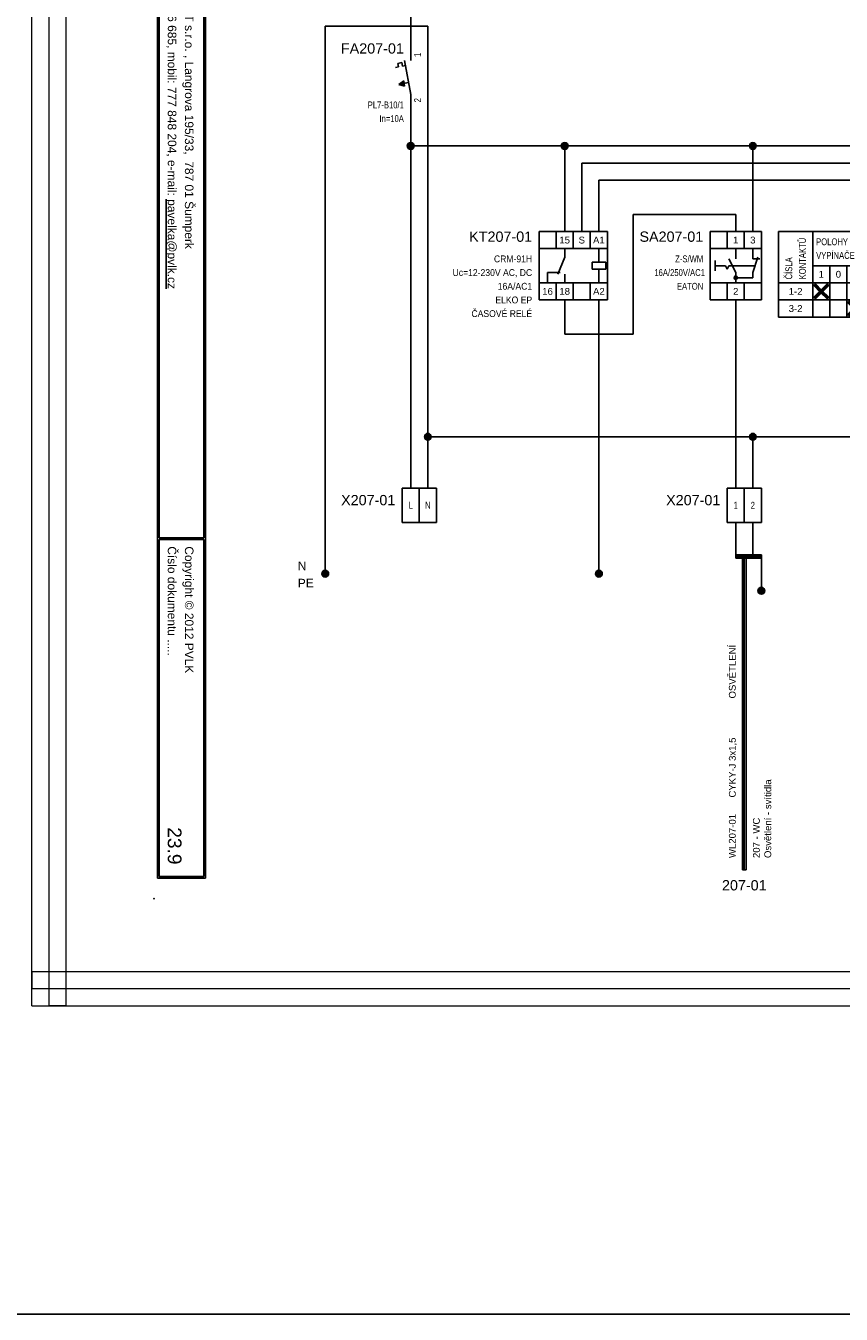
# Model space of a CAD drawing. Extents: x -9495 to -1492, y 3269 to 3834.
# Tile 24 of 44: x -5275 to -5036, y 3269 to 3645. Entities that reach past the tile are written whole.
import ezdxf
from ezdxf.enums import TextEntityAlignment as Align

# ---------------------------------------------------------------- set-up
doc = ezdxf.new("R2010")
doc.units = 0
doc.header["$MEASUREMENT"] = 0
for name, color, linetype in [('1-KRESBA', 7, 'Continuous'), ('__Bílá', 7, 'Continuous'), ('__Rudá 010', 10, 'Continuous'), ('__Svmodrá', 4, 'Continuous'), ('__Vínová 220', 220, 'Continuous'), ('__Zelená', 3, 'Continuous'), ('__Černá 250', 7, 'Continuous')]:
    doc.layers.add(name, color=color, linetype=linetype)
doc.styles.add('Arial', font='arial.ttf')
doc.styles.add('GENERATED_STYLE_1', font='arial.ttf')

# ---------------------------------------------------------------- blocks, each defined once
blk = doc.blocks.new('BLK_Razítko_malé_pro_rozváděče')
at = {"layer": '__Bílá'}
for p, q in [((15, -1), (15, -20)), ((15, -1), (294, -1)), ((15.5, -1.5), (15.5, -19.5)), ((15.5, -1.5), (184.5, -1.5)), ((184.5, -1.5), (184.5, -19.5)), ((185, -1.5), (185, -19.5)), ((185, -1.5), (293.5, -1.5)), ((293.5, -19.5), (293.5, -1.5)), ((294, -20), (294, -1)), ((15, -20), (294, -20)), ((15.5, -19.5), (184.5, -19.5)), ((185, -19.5), (293.5, -19.5)), ((15, -405), (15, -419)), ((15, -405), (294, -405)), ((15.5, -405.5), (15.5, -418.5)), ((15.5, -405.5), (194.5, -405.5)), ((194.5, -405.5), (194.5, -418.5)), ((195, -405.5), (195, -418.5)), ((195, -405.5), (293.5, -405.5)), ((293.5, -405.5), (293.5, -418.5)), ((294, -405), (294, -419)), ((15, -419), (294, -419)), ((15.5, -418.5), (194.5, -418.5)), ((195, -418.5), (293.5, -418.5))]:
    blk.add_line(p, q, dxfattribs=at)
for p in [(0, 0), (300, 0), (0, -420), (300, -420)]:
    blk.add_point(p, dxfattribs=at)
at = {"layer": '__Bílá', "style": 'Arial'}
for s, height, p in [('-', 3, (38, -7)), ('Dokument', 2.5, (187, -7)), ('-', 3, (210.5, -7)), ('SO/PS', 2.5, (17.5, -12)), ('-', 3, (38, -12)), ('Vypracoval', 2.5, (187, -12)), ('-', 3, (210.5, -12)), ('Investor', 2.5, (17.5, -17)), ('Datum', 2.5, (187, -17)), ('-', 3, (38, -17)), ('-', 3, (210.5, -17)), ('PVLK PROJECT s.r.o. , Langrova 195/33,  787 01 Šumperk', 2.5, (17.5, -411)), ('Copyright © 2012 PVLK', 2.5, (197, -411)), ('Telefon: 773 836 685, mobil: 777 848 204, e-mail: %%Upavelka@pvlk.cz', 2.5, (17.5, -416)), ('Číslo dokumentu .....', 2.5, (197, -416))]:
    blk.add_text(s, height=height, dxfattribs=at).set_placement(p)
at = {"layer": '__Vínová 220', "char_height": 2.5, "attachment_point": 7, "style": 'Arial'}
for s, insert in [('715 0908', (17.5, -7)), ('Rozšíření výrobního areálu firmy PLASTKON PRODUCT, S.R.O.', (42.5, -7.75)), ('R2 – Hlavní rozváděč 2NP', (215, -7.75)), ('SO 02 - Novostavba skladovací haly s administrativní budovou', (42.5, -12.75)), ('Miroslav Pavelka', (215, -12.75)), ('Plastkon product, s.r.o., Hlavní 147, Mikulovice 790 84', (42.5, -17.75)), ('06/2016', (215, -17.75))]:
    blk.add_mtext(s, dxfattribs=dict(at, insert=insert))
at = {"layer": '__Vínová 220', "style": 'Arial'}
blk.add_attdef('ČÍSLO', text='', height=4, dxfattribs=at).set_placement((290, -416), align=Align.RIGHT)
blk = doc.blocks.new('V0085A01')
h = blk.add_hatch(color=256)
edge = h.paths.add_edge_path()
edge.add_arc((0, 0), 1, 0, 360)
blk.add_circle((0, 0), 1)
blk = doc.blocks.new('CRM-91H')
for p, q in [((-4.26, 10.79), (-4.26, -9.21)), ((-4.26, 10.79), (15.74, 10.79)), ((0.74, 5.79), (0.74, 10.79)), ((5.74, 10.79), (5.74, 5.79)), ((10.74, 5.79), (10.74, 10.79)), ((15.74, 10.79), (15.74, -9.21)), ((15.74, 5.79), (-4.26, 5.79)), ((3.24, 3.29), (3.24, 5.79)), ((13.24, 1.79), (13.24, 5.79)), ((1.24, -1.71), (3.24, 3.29)), ((11.24, -0.21), (11.24, 1.79)), ((11.24, 1.79), (15.24, 1.79)), ((15.24, 1.79), (15.24, -0.21)), ((-1.76, -1.21), (-1.76, -4.21)), ((-1.76, -1.21), (1.92, -1.21)), ((3.24, -1.71), (3.24, -4.21)), ((15.24, -0.21), (11.24, -0.21)), ((13.24, -4.21), (13.24, -0.21)), ((15.74, -4.21), (-4.26, -4.21)), ((0.74, -4.21), (0.74, -9.21)), ((5.74, -4.21), (5.74, -9.21)), ((10.74, -4.21), (10.74, -9.21)), ((15.74, -9.21), (-4.26, -9.21))]:
    blk.add_line(p, q)
at = {"style": 'Arial'}
for s, p in [('15', (3.24, 7.29)), ('S', (8.24, 7.29)), ('A1', (13.24, 7.29)), ('16', (-1.76, -7.71)), ('18', (3.24, -7.71)), ('A2', (13.24, -7.71))]:
    blk.add_text(s, height=2, dxfattribs=at).set_placement(p, align=Align.CENTER)
blk.add_attdef('POPIS', text='', height=3, dxfattribs=at).set_placement((-6.26, 7.79), align=Align.RIGHT)
at = {"style": 'Arial', "width": 0.9}
for tag, p in [('TYP', (-6.26, 1.79)), ('CÍVKA', (-6.26, -2.21)), ('PROUD', (-6.26, -6.21)), ('DOPLŇ1', (-6.26, -10.21)), ('DOPLŇ2', (-6.26, -14.21))]:
    blk.add_attdef(tag, text='', height=2, dxfattribs=at).set_placement(p, align=Align.RIGHT)
blk = doc.blocks.new('V0109A02')
for p, q in [((0, 0), (0, 10)), ((5, 10), (0, 10)), ((5, 0), (5, 10)), ((10, 10), (5, 10)), ((10, 0), (10, 10)), ((5, 0), (0, 0)), ((10, 0), (5, 0))]:
    blk.add_line(p, q)
at = {"style": 'Arial'}
blk.add_attdef('POPIS', text='', height=3, dxfattribs=at).set_placement((-2, 5), align=Align.RIGHT)
at = {"style": 'Arial', "width": 0.8}
for tag, p in [('S1', (2.5, 5)), ('S2', (7.5, 5))]:
    blk.add_attdef(tag, text='', height=2, dxfattribs=at).set_placement(p, align=Align.MIDDLE)
blk = doc.blocks.new('L0001A01')
h = blk.add_hatch(color=256)
edge = h.paths.add_edge_path()
edge.add_arc((0, 0), 1, 0, 360)
blk.add_circle((0, 0), 1)
blk = doc.blocks.new('feva2774')
h = blk.add_hatch(color=256)
h.paths.add_polyline_path([(5, -3), (5, -3.5), (5.5, -3.5, 0.414214)])
h.paths.add_polyline_path([(5, -3.5), (5, -4, 0.414214), (5.5, -3.5)])
h.paths.add_polyline_path([(5, -4), (5, -3, 0.414214), (4.5, -3.5, 0.414214)])
for points in [[(30, -7), (28.5, -5.5), (28, -5.5), (28, -6), (29.5, -7.5), (28, -9), (28, -9.5), (28.5, -9.5), (30, -8), (31.5, -9.5), (32, -9.5), (32, -9), (30.5, -7.5), (32, -6), (32, -5.5), (31.5, -5.5)], [(40, -12), (38.5, -10.5), (38, -10.5), (38, -11), (39.5, -12.5), (38, -14), (38, -14.5), (38.5, -14.5), (40, -13), (41.5, -14.5), (42, -14.5), (42, -14), (40.5, -12.5), (42, -11), (42, -10.5), (41.5, -10.5)]]:
    blk.add_hatch(color=256).paths.add_polyline_path(points)
for p, q in [((-2.5, 10), (-2.5, -10)), ((-2.5, 10), (12.5, 10)), ((2.5, 10), (2.5, 5)), ((7.5, 10), (7.5, 5)), ((12.5, 10), (12.5, -10)), ((17.5, 10), (17.5, -15)), ((17.5, 10), (42.5, 10)), ((27.5, 10), (27.5, -15)), ((42.5, 10), (42.5, -15)), ((12.5, 5), (-2.5, 5)), ((5, 2), (5, 5)), ((10, 2), (10, 5)), ((-1, 1.5), (-1, -1.5)), ((2, 0), (-1, 0)), ((2, 0), (2.5, -1)), ((2.5, -1), (3, 0)), ((5, -2), (3, 2)), ((10.67, 0), (3, 0)), ((10, -2), (11.5, 2.5)), ((12, 2), (10, 2)), ((42.5, 0), (27.5, 0)), ((32.5, 0), (32.5, -15)), ((37.5, 0), (37.5, -15)), ((5, -2), (5, -5)), ((5, -3.5), (10, -3.5)), ((10, -2), (10, -3.5)), ((12.5, -5), (-2.5, -5)), ((2.5, -5), (2.5, -10)), ((7.5, -5), (7.5, -10)), ((42.5, -5), (17.5, -5)), ((28, -6), (28, -5.5)), ((28, -5.5), (28.5, -5.5)), ((29.5, -7.5), (28, -6)), ((29.5, -7.5), (28, -9)), ((28.5, -5.5), (30, -7)), ((31.5, -5.5), (30, -7)), ((30.5, -7.5), (32, -6)), ((30.5, -7.5), (32, -9)), ((32, -5.5), (31.5, -5.5)), ((32, -6), (32, -5.5)), ((12.5, -10), (-2.5, -10)), ((42.5, -10), (17.5, -10)), ((28, -9), (28, -9.5)), ((28, -9.5), (28.5, -9.5)), ((28.5, -9.5), (30, -8)), ((31.5, -9.5), (30, -8)), ((32, -9.5), (31.5, -9.5)), ((32, -9), (32, -9.5)), ((38, -11), (38, -10.5)), ((38, -10.5), (38.5, -10.5)), ((39.5, -12.5), (38, -11)), ((38.5, -10.5), (40, -12)), ((41.5, -10.5), (40, -12)), ((40.5, -12.5), (42, -11)), ((42, -10.5), (41.5, -10.5)), ((42, -11), (42, -10.5)), ((42.5, -15), (17.5, -15)), ((39.5, -12.5), (38, -14)), ((38, -14), (38, -14.5)), ((38, -14.5), (38.5, -14.5)), ((38.5, -14.5), (40, -13)), ((41.5, -14.5), (40, -13)), ((40.5, -12.5), (42, -14)), ((42, -14.5), (41.5, -14.5)), ((42, -14), (42, -14.5))]:
    blk.add_line(p, q)
blk.add_circle((5, -3.5), 0.5)
at = {"style": 'Arial'}
for s, p in [('1', (5, 6.5)), ('3', (10, 6.5)), ('1', (30, -3.5)), ('0', (35, -3.5)), ('2', (40, -3.5)), ('2', (5, -8.5)), ('1-2', (22.5, -8.5)), ('3-2', (22.5, -13.5))]:
    blk.add_text(s, height=2, dxfattribs=at).set_placement(p, align=Align.CENTER)
at = {"style": 'Arial', "width": 0.8}
for s, p in [('KONTAKTŮ', (25.5, -4)), ('ČÍSLA', (21.5, -4))]:
    blk.add_text(s, height=2, rotation=90, dxfattribs=at).set_placement(p)
for s, p in [('POLOHY', (28.5, 6)), ('VYPÍNAČE', (28.5, 2))]:
    blk.add_text(s, height=2, dxfattribs=at).set_placement(p)
at = {"style": 'Arial'}
blk.add_attdef('POPIS', text='', height=3, dxfattribs=at).set_placement((-4.5, 7), align=Align.RIGHT)
at = {"style": 'Arial', "width": 0.8}
for tag, p in [('TYP', (-4.5, 1)), ('AC1(PROUD)', (-4, -3)), ('DOPLŇ1', (-4.5, -7))]:
    blk.add_attdef(tag, text='', height=2, dxfattribs=at).set_placement(p, align=Align.RIGHT)
blk = doc.blocks.new('FEVA1462')
blk.add_hatch(color=256).paths.add_polyline_path([(-3.5, -2), (-2.06, -0.92), (-1.772, -2.504)])
for p, q in [((0, 5), (0, 10)), ((-3.752, 4.136), (-2.564, 4.352)), ((-3.752, 4.136), (-3.568, 3.124)), ((-2.564, 4.352), (-2.38, 3.34)), ((-1.818, 5), (0, -5)), ((-4.448, 2.964), (-3.568, 3.124)), ((-2.38, 3.34), (-1.544, 3.492)), ((-3.5, -2), (-2.06, -0.92)), ((-3.5, -2), (-0.64, -1.48)), ((-3.5, -2), (-1.772, -2.504)), ((-2.06, -0.92), (-1.772, -2.504)), ((0, -5), (0, -10))]:
    blk.add_line(p, q)
at = {"style": 'Arial'}
blk.add_attdef('POPIS', text='', height=3, dxfattribs=at).set_placement((-2, 7), align=Align.RIGHT)
at = {"style": 'Arial', "width": 0.8}
blk.add_attdef('NO1', (3, 6), '', height=2, rotation=90, dxfattribs=at)
for tag, p in [('TYP', (-2, -9)), ('PROUD', (-2, -13)), ('DOPLŇ1', (-2, -17)), ('DOPLŇ2', (-2, -21))]:
    blk.add_attdef(tag, text='', height=2, dxfattribs=at).set_placement(p, align=Align.RIGHT)
blk.add_attdef('CO1', text='', height=2, rotation=90, dxfattribs=at).set_placement((3, -6), align=Align.RIGHT)

msp = doc.modelspace()

# ---------------------------------------------------------------- linework, layer by layer
at = {"layer": '1-KRESBA'}
for p, q in [((-5162.27, 3660), (-5162.27, 3640)), ((-5157.27, 3645), (-5187.27, 3645)), ((-5187.27, 3645), (-5187.27, 3485)), ((-5157.27, 3640), (-5157.27, 3645)), ((-5157.27, 3640), (-5157.27, 3510)), ((-5162.27, 3620), (-5162.27, 3510)), ((-4907.27, 3610), (-5162.27, 3610)), ((-5117.27, 3585), (-5117.27, 3610)), ((-5062.27, 3585), (-5062.27, 3610)), ((-5002.27, 3605), (-5112.27, 3605)), ((-5112.27, 3605), (-5112.27, 3585)), ((-5107.27, 3585), (-5107.27, 3600)), ((-5107.27, 3600), (-4907.27, 3600)), ((-5067.27, 3590), (-5097.27, 3590)), ((-5097.27, 3590), (-5097.27, 3555)), ((-5067.27, 3585), (-5067.27, 3590)), ((-5117.27, 3565), (-5117.27, 3555)), ((-5107.27, 3565), (-5107.27, 3485)), ((-5067.27, 3565), (-5067.27, 3510)), ((-5097.27, 3555), (-5117.27, 3555)), ((-4907.27, 3525), (-5157.27, 3525)), ((-5062.27, 3510), (-5062.27, 3525)), ((-5067.27, 3500), (-5067.27, 3490)), ((-5062.27, 3500), (-5062.27, 3490)), ((-5067.27, 3490.5), (-5067.27, 3490)), ((-5067.27, 3490.5), (-5059.77, 3490.5)), ((-5067.27, 3489.5), (-5067.27, 3490)), ((-5067.27, 3490), (-5059.77, 3490)), ((-5067.27, 3489.5), (-5059.77, 3489.5)), ((-5065.27, 3398.43), (-5065.27, 3490.39)), ((-5065.27, 3490.39), (-5064.77, 3490.39)), ((-5064.77, 3398.43), (-5064.77, 3490.39)), ((-5064.27, 3490.39), (-5064.77, 3490.39)), ((-5064.27, 3398.43), (-5064.27, 3490.39)), ((-5059.77, 3490.5), (-5059.77, 3490)), ((-5059.77, 3489.5), (-5059.77, 3490)), ((-5059.77, 3490), (-5059.77, 3480)), ((-5065.27, 3398.43), (-5064.77, 3398.43)), ((-5064.27, 3398.43), (-5064.77, 3398.43))]:
    msp.add_line(p, q, dxfattribs=at)
at = {"layer": '1-KRESBA', "color": 3}
msp.add_lwpolyline([(-9494.98, 3833.62), (-1491.97, 3833.62), (-1491.97, 3268.56), (-9494.98, 3268.56)], close=True, dxfattribs=at)
at = {"layer": '__Vínová 220', "lineweight": 0}
for p, q in [((-5272.99, 3358.74), (-5272.99, 3724.82)), ((-5267.99, 3358.74), (-5267.99, 3724.82)), ((-5262.99, 3358.74), (-5262.99, 3724.82)), ((-5272.99, 3368.74), (-5272.99, 3363.74)), ((-5272.99, 3368.74), (-4776.58, 3368.74)), ((-5272.99, 3358.74), (-5272.99, 3363.74)), ((-5272.99, 3363.74), (-4776.58, 3363.74)), ((-5272.99, 3358.74), (-4776.58, 3358.74)), ((-5272.99, 3358.74), (-5267.99, 3358.74)), ((-5262.99, 3358.74), (-5267.99, 3358.74))]:
    msp.add_line(p, q, dxfattribs=at)

# ---------------------------------------------------------------- block references
at = {"color": 250, "linetype": 'Continuous'}
for p in [(-5187.27, 3485), (-5107.27, 3485), (-5059.77, 3480)]:
    msp.add_blockref('V0085A01', p, dxfattribs=at)
at = {"layer": '1-KRESBA', "rotation": 270}
msp.add_blockref('BLK_Razítko_malé_pro_rozváděče', (-4817.27, 3690), dxfattribs=at).add_auto_attribs({'ČÍSLO': '23.9'})
at = {"layer": '1-KRESBA', "color": 250, "linetype": 'Continuous'}
for p in [(-5162.27, 3610), (-5117.27, 3610), (-5062.27, 3610), (-5157.27, 3525), (-5062.27, 3525)]:
    msp.add_blockref('L0001A01', p, dxfattribs=at)
at = {"layer": '1-KRESBA'}
msp.add_blockref('CRM-91H', (-5120.51, 3574.21), dxfattribs=at).add_auto_attribs({'POPIS': 'KT207-01', 'TYP': 'CRM-91H', 'CÍVKA': 'Uc=12-230V AC, DC', 'PROUD': '16A/AC1', 'DOPLŇ1': 'ELKO EP', 'DOPLŇ2': 'ČASOVÉ RELÉ'})
at = {"layer": '__Černá 250'}
for name, p, values in [('FEVA1462', (-5162.27, 3630), {'POPIS': 'FA207-01', 'TYP': 'PL7-B10/1', 'PROUD': 'In=10A', 'CO1': '2', 'NO1': '1'}), ('feva2774', (-5072.27, 3575), {'POPIS': 'SA207-01', 'TYP': 'Z-S/WM', 'AC1(PROUD)': '16A/250V/AC1', 'DOPLŇ1': 'EATON'}), ('V0109A02', (-5164.77, 3500), {'POPIS': 'X207-01', 'S1': 'L', 'S2': 'N'}), ('V0109A02', (-5069.77, 3500), {'POPIS': 'X207-01', 'S1': '1', 'S2': '2'})]:
    msp.add_blockref(name, p, dxfattribs=at).add_auto_attribs(values)

# ---------------------------------------------------------------- texts
at = {"layer": '__Rudá 010', "style": 'Arial'}
for s, p in [('OSVĚTLENÍ', (-5067.27, 3448.52)), ('CYKY-J 3x1,5', (-5067.27, 3419.56)), ('WL207-01', (-5067.27, 3401.89))]:
    msp.add_text(s, height=2, rotation=90, dxfattribs=at).set_placement(p)
at = {"layer": '__Rudá 010', "style": 'GENERATED_STYLE_1'}
msp.add_text('207-01', height=3, dxfattribs=at).set_placement((-5064.77, 3392.43), align=Align.CENTER)
at = {"layer": '__Rudá 010', "insert": (-5062.24, 3401.89), "char_height": 2, "width": 62.8406, "attachment_point": 1, "rotation": 90, "style": 'Arial'}
msp.add_mtext('207 - WC\\POsvětlení - svítidla', dxfattribs=at)
at = {"layer": '__Svmodrá', "linetype": 'Continuous', "style": 'Arial'}
msp.add_text('N', height=2.5, dxfattribs=at).set_placement((-5195.27, 3486))
msp.add_text('N', height=2.5, dxfattribs=at).set_placement((-5195.27, 3486))
at = {"layer": '__Zelená', "linetype": 'Continuous', "style": 'Arial'}
msp.add_text('PE', height=2.5, dxfattribs=at).set_placement((-5195.27, 3481))
msp.add_text('PE', height=2.5, dxfattribs=at).set_placement((-5195.27, 3481))

doc.saveas('drawing.dxf')
